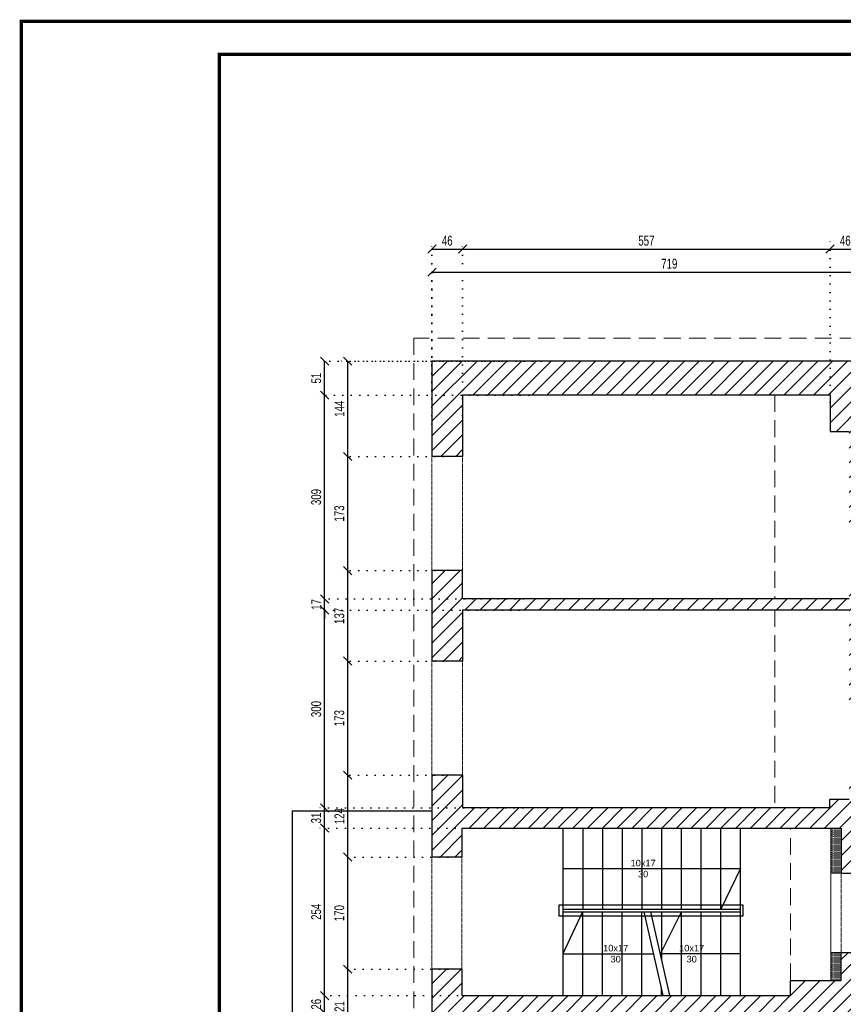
# Model space of a CAD drawing. Header units: millimetres. Extents: x 11149 to 111407, y -107619 to -23630.
# Tile 91 of 245: x 11149 to 12398, y -32223 to -30730. Entities that reach past the tile are written whole.
import ezdxf

# ---------------------------------------------------------------- set-up
doc = ezdxf.new("R2010")
doc.units = ezdxf.units.MM
doc.header["$LTSCALE"] = 2
for name, pattern in [('DOT', [6.35, 0, -6.35]), ('HIDDEN', [9.525, 6.35, -3.175]), ('HIDDENX2', [19.05, 12.7, -6.35])]:
    doc.linetypes.add(name, pattern=pattern)
doc.layers.get('0').update_dxf_attribs({"plot": 0})
doc.layers.get('Defpoints').update_dxf_attribs({"color": 1})
for name, color, linetype, lineweight in [('0_OPIS', 7, 'Continuous', 13), ('3DPLAN_A_WYSOKOŚCI ZMIANA', 144, 'HIDDENX2', 5), ('A_WYBURZENIA', 6, 'Continuous', 0), ('A_ściany mur', 2, 'Continuous', 30), ('e-cad_wymiary', 4, 'Continuous', 9), ('Opisy', 7, 'Continuous', 13)]:
    doc.layers.add(name, color=color, linetype=linetype, lineweight=lineweight)
for name, color, linetype in [('3DPLAN_A_KRESKOWANIE 1', 253, 'Continuous'), ('3DPLAN_K_NOŚNA', 7, 'Continuous'), ('3DPLAN_K_OBRYS WIDOK', 242, 'Continuous'), ('A_SCHODY', 6, 'Continuous')]:
    doc.layers.add(name, color=color, linetype=linetype)
doc.styles.add('ARIAL', font='arial.ttf')
doc.styles.add('e-cad_1', font='arial.ttf', dxfattribs={"width": 0.7})
doc.dimstyles.new('e-cad_1_100_[cm]', dxfattribs={"dimscale": 10, "dimtxt": 1.5, "dimasz": 1.25, "dimexe": 1.25, "dimexo": 0.625, "dimgap": 0.5, "dimtad": 1, "dimdec": 0, "dimrnd": 1, "dimzin": 1, "dimtxsty": 'e-cad_1', "dimblk": 'OBLIQUE', "dimcen": 2.5, "dimclrd": 256, "dimclre": 252, "dimclrt": 7, "dimadec": 0, "dimazin": 0, "dimtfac": 1, "dimtix": 1, "dimtmove": 2, "dimatfit": 3, "dimldrblk": 'NONE', "dimfxl": 60, "dimfxlon": 1, "dimarcsym": 0})
pattern_1 = [(0, (-4605.2837, -12382.3282), (0.79375, 1.5875), [0, -1.5875])]

# ---------------------------------------------------------------- blocks, each defined once
blk = doc.blocks.new('_OBLIQUE')
at = {"color": 0, "linetype": 'ByBlock', "lineweight": -2}
blk.add_line((-0.5, -0.5), (0.5, 0.5), dxfattribs=at)
blk = doc.blocks.new('*D24')
at = {"layer": 'Defpoints', "color": 0}
for p in [(11646.5, -32169.9), (11804.4, -32169.9), (11799.5, -32291.4)]:
    blk.add_point(p, dxfattribs=at)
at = {"layer": 'e-cad_wymiary', "color": 252, "linetype": 'DOT', "lineweight": -2}
for p, q in [((11798.2, -32169.9), (11634, -32169.9)), ((11793.2, -32291.4), (11634, -32291.4))]:
    blk.add_line(p, q, dxfattribs=at)
at = {"layer": 'e-cad_wymiary', "lineweight": -2}
blk.add_line((11646.5, -32291.4), (11646.5, -32169.9), dxfattribs=at)
at = {"layer": 'e-cad_wymiary', "lineweight": -2, "xscale": 12.5, "yscale": 12.5, "zscale": 12.5}
for p, rotation in [((11646.5, -32169.9), 90), ((11646.5, -32291.4), 270)]:
    blk.add_blockref('_OBLIQUE', p, dxfattribs=dict(at, rotation=rotation))
at = {"layer": 'e-cad_wymiary', "color": 7, "insert": (11634, -32230.6), "char_height": 15, "attachment_point": 5, "rotation": 90, "style": 'e-cad_1'}
blk.add_mtext('121', dxfattribs=at)
blk = doc.blocks.new('_None')
blk = doc.blocks.new('*D25')
at = {"layer": 'Defpoints', "color": 0}
for p in [(11646.5, -31999.9), (11804.4, -31999.9), (11804.4, -32169.9)]:
    blk.add_point(p, dxfattribs=at)
at = {"layer": 'e-cad_wymiary', "color": 252, "linetype": 'DOT', "lineweight": -2}
for p, q in [((11798.2, -31999.9), (11634, -31999.9)), ((11798.2, -32169.9), (11634, -32169.9))]:
    blk.add_line(p, q, dxfattribs=at)
at = {"layer": 'e-cad_wymiary', "lineweight": -2}
blk.add_line((11646.5, -32169.9), (11646.5, -31999.9), dxfattribs=at)
at = {"layer": 'e-cad_wymiary', "lineweight": -2, "xscale": 12.5, "yscale": 12.5, "zscale": 12.5}
for p, rotation in [((11646.5, -31999.9), 90), ((11646.5, -32169.9), 270)]:
    blk.add_blockref('_OBLIQUE', p, dxfattribs=dict(at, rotation=rotation))
at = {"layer": 'e-cad_wymiary', "color": 7, "insert": (11633.8, -32084.9), "char_height": 15, "attachment_point": 5, "rotation": 90, "style": 'e-cad_1'}
blk.add_mtext('170', dxfattribs=at)
blk = doc.blocks.new('*D26')
at = {"layer": 'Defpoints', "color": 0}
for p in [(11646.5, -31875.7), (11796.9, -31875.7), (11804.4, -31999.9)]:
    blk.add_point(p, dxfattribs=at)
at = {"layer": 'e-cad_wymiary', "color": 252, "linetype": 'DOT', "lineweight": -2}
for p, q in [((11790.7, -31875.7), (11634, -31875.7)), ((11798.2, -31999.9), (11634, -31999.9))]:
    blk.add_line(p, q, dxfattribs=at)
at = {"layer": 'e-cad_wymiary', "lineweight": -2}
blk.add_line((11646.5, -31999.9), (11646.5, -31875.7), dxfattribs=at)
at = {"layer": 'e-cad_wymiary', "lineweight": -2, "xscale": 12.5, "yscale": 12.5, "zscale": 12.5}
for p, rotation in [((11646.5, -31875.7), 90), ((11646.5, -31999.9), 270)]:
    blk.add_blockref('_OBLIQUE', p, dxfattribs=dict(at, rotation=rotation))
at = {"layer": 'e-cad_wymiary', "color": 7, "insert": (11634, -31937.8), "char_height": 15, "attachment_point": 5, "rotation": 90, "style": 'e-cad_1'}
blk.add_mtext('124', dxfattribs=at)
blk = doc.blocks.new('*D27')
at = {"layer": 'Defpoints', "color": 0}
for p in [(11646.5, -31702.7), (11797.4, -31702.7), (11796.9, -31875.7)]:
    blk.add_point(p, dxfattribs=at)
at = {"layer": 'e-cad_wymiary', "color": 252, "linetype": 'DOT', "lineweight": -2}
for p, q in [((11791.2, -31702.7), (11634, -31702.7)), ((11790.7, -31875.7), (11634, -31875.7))]:
    blk.add_line(p, q, dxfattribs=at)
at = {"layer": 'e-cad_wymiary', "lineweight": -2}
blk.add_line((11646.5, -31875.7), (11646.5, -31702.7), dxfattribs=at)
at = {"layer": 'e-cad_wymiary', "lineweight": -2, "xscale": 12.5, "yscale": 12.5, "zscale": 12.5}
for p, rotation in [((11646.5, -31702.7), 90), ((11646.5, -31875.7), 270)]:
    blk.add_blockref('_OBLIQUE', p, dxfattribs=dict(at, rotation=rotation))
at = {"layer": 'e-cad_wymiary', "color": 7, "insert": (11633.8, -31789.2), "char_height": 15, "attachment_point": 5, "rotation": 90, "style": 'e-cad_1'}
blk.add_mtext('173', dxfattribs=at)
blk = doc.blocks.new('*D28')
at = {"layer": 'Defpoints', "color": 0}
for p in [(11646.5, -31565.4), (11797.4, -31565.4), (11797.4, -31702.7)]:
    blk.add_point(p, dxfattribs=at)
at = {"layer": 'e-cad_wymiary', "color": 252, "linetype": 'DOT', "lineweight": -2}
for p, q in [((11791.2, -31565.4), (11634, -31565.4)), ((11791.2, -31702.7), (11634, -31702.7))]:
    blk.add_line(p, q, dxfattribs=at)
at = {"layer": 'e-cad_wymiary', "lineweight": -2}
blk.add_line((11646.5, -31702.7), (11646.5, -31565.4), dxfattribs=at)
at = {"layer": 'e-cad_wymiary', "lineweight": -2, "xscale": 12.5, "yscale": 12.5, "zscale": 12.5}
for p, rotation in [((11646.5, -31565.4), 90), ((11646.5, -31702.7), 270)]:
    blk.add_blockref('_OBLIQUE', p, dxfattribs=dict(at, rotation=rotation))
at = {"layer": 'e-cad_wymiary', "color": 7, "insert": (11633.8, -31634.1), "char_height": 15, "attachment_point": 5, "rotation": 90, "style": 'e-cad_1'}
blk.add_mtext('137', dxfattribs=at)
blk = doc.blocks.new('*D29')
at = {"layer": 'Defpoints', "color": 0}
for p in [(11646.5, -31392.4), (11797.4, -31392.4), (11797.4, -31565.4)]:
    blk.add_point(p, dxfattribs=at)
at = {"layer": 'e-cad_wymiary', "color": 252, "linetype": 'DOT', "lineweight": -2}
for p, q in [((11791.2, -31392.4), (11634, -31392.4)), ((11791.2, -31565.4), (11634, -31565.4))]:
    blk.add_line(p, q, dxfattribs=at)
at = {"layer": 'e-cad_wymiary', "lineweight": -2}
blk.add_line((11646.5, -31565.4), (11646.5, -31392.4), dxfattribs=at)
at = {"layer": 'e-cad_wymiary', "lineweight": -2, "xscale": 12.5, "yscale": 12.5, "zscale": 12.5}
for p, rotation in [((11646.5, -31392.4), 90), ((11646.5, -31565.4), 270)]:
    blk.add_blockref('_OBLIQUE', p, dxfattribs=dict(at, rotation=rotation))
at = {"layer": 'e-cad_wymiary', "color": 7, "insert": (11633.8, -31478.9), "char_height": 15, "attachment_point": 5, "rotation": 90, "style": 'e-cad_1'}
blk.add_mtext('173', dxfattribs=at)
blk = doc.blocks.new('*D30')
at = {"layer": 'Defpoints', "color": 0}
for p in [(11646.5, -31247.9), (11886.9, -31247.9), (11797.4, -31392.4)]:
    blk.add_point(p, dxfattribs=at)
at = {"layer": 'e-cad_wymiary', "color": 252, "linetype": 'DOT', "lineweight": -2}
for p, q in [((11880.6, -31247.9), (11634, -31247.9)), ((11791.2, -31392.4), (11634, -31392.4))]:
    blk.add_line(p, q, dxfattribs=at)
at = {"layer": 'e-cad_wymiary', "lineweight": -2}
blk.add_line((11646.5, -31392.4), (11646.5, -31247.9), dxfattribs=at)
at = {"layer": 'e-cad_wymiary', "lineweight": -2, "xscale": 12.5, "yscale": 12.5, "zscale": 12.5}
for p, rotation in [((11646.5, -31247.9), 90), ((11646.5, -31392.4), 270)]:
    blk.add_blockref('_OBLIQUE', p, dxfattribs=dict(at, rotation=rotation))
at = {"layer": 'e-cad_wymiary', "color": 7, "insert": (11634, -31320.1), "char_height": 15, "attachment_point": 5, "rotation": 90, "style": 'e-cad_1'}
blk.add_mtext('144', dxfattribs=at)
blk = doc.blocks.new('*D33')
at = {"layer": 'Defpoints', "color": 0}
for p in [(11611.5, -32209.9), (11883, -32209.9), (11883, -32236.4)]:
    blk.add_point(p, dxfattribs=at)
at = {"layer": 'e-cad_wymiary', "color": 252, "linetype": 'DOT', "lineweight": -2}
for p, q in [((11876.8, -32209.9), (11599, -32209.9)), ((11876.8, -32236.4), (11599, -32236.4))]:
    blk.add_line(p, q, dxfattribs=at)
at = {"layer": 'e-cad_wymiary', "lineweight": -2}
blk.add_line((11611.5, -32236.4), (11611.5, -32209.9), dxfattribs=at)
at = {"layer": 'e-cad_wymiary', "lineweight": -2, "xscale": 12.5, "yscale": 12.5, "zscale": 12.5}
for p, rotation in [((11611.5, -32209.9), 90), ((11611.5, -32236.4), 270)]:
    blk.add_blockref('_OBLIQUE', p, dxfattribs=dict(at, rotation=rotation))
at = {"layer": 'e-cad_wymiary', "color": 7, "insert": (11598.8, -32223.1), "char_height": 15, "attachment_point": 5, "rotation": 90, "style": 'e-cad_1'}
blk.add_mtext('26', dxfattribs=at)
blk = doc.blocks.new('*D34')
at = {"layer": 'Defpoints', "color": 0}
for p in [(11611.5, -31955.9), (11918, -31955.9), (11883, -32209.9)]:
    blk.add_point(p, dxfattribs=at)
at = {"layer": 'e-cad_wymiary', "color": 252, "linetype": 'DOT', "lineweight": -2}
for p, q in [((11911.8, -31955.9), (11599, -31955.9)), ((11876.8, -32209.9), (11599, -32209.9))]:
    blk.add_line(p, q, dxfattribs=at)
at = {"layer": 'e-cad_wymiary', "lineweight": -2}
blk.add_line((11611.5, -32209.9), (11611.5, -31955.9), dxfattribs=at)
at = {"layer": 'e-cad_wymiary', "lineweight": -2, "xscale": 12.5, "yscale": 12.5, "zscale": 12.5}
for p, rotation in [((11611.5, -31955.9), 90), ((11611.5, -32209.9), 270)]:
    blk.add_blockref('_OBLIQUE', p, dxfattribs=dict(at, rotation=rotation))
at = {"layer": 'e-cad_wymiary', "color": 7, "insert": (11598.8, -32082.9), "char_height": 15, "attachment_point": 5, "rotation": 90, "style": 'e-cad_1'}
blk.add_mtext('254', dxfattribs=at)
blk = doc.blocks.new('*D35')
at = {"layer": 'Defpoints', "color": 0}
for p in [(11611.5, -31925.4), (11918, -31925.4), (11918, -31955.9)]:
    blk.add_point(p, dxfattribs=at)
at = {"layer": 'e-cad_wymiary', "color": 252, "linetype": 'DOT', "lineweight": -2}
for p, q in [((11911.8, -31925.4), (11599, -31925.4)), ((11911.8, -31955.9), (11599, -31955.9))]:
    blk.add_line(p, q, dxfattribs=at)
at = {"layer": 'e-cad_wymiary', "lineweight": -2}
blk.add_line((11611.5, -31955.9), (11611.5, -31925.4), dxfattribs=at)
at = {"layer": 'e-cad_wymiary', "lineweight": -2, "xscale": 12.5, "yscale": 12.5, "zscale": 12.5}
for p, rotation in [((11611.5, -31925.4), 90), ((11611.5, -31955.9), 270)]:
    blk.add_blockref('_OBLIQUE', p, dxfattribs=dict(at, rotation=rotation))
at = {"layer": 'e-cad_wymiary', "color": 7, "insert": (11598.8, -31940.6), "char_height": 15, "attachment_point": 5, "rotation": 90, "style": 'e-cad_1'}
blk.add_mtext('31', dxfattribs=at)
blk = doc.blocks.new('*D36')
at = {"layer": 'Defpoints', "color": 0}
for p in [(11611.5, -31625.4), (11912.8, -31625.4), (11918, -31925.4)]:
    blk.add_point(p, dxfattribs=at)
at = {"layer": 'e-cad_wymiary', "color": 252, "linetype": 'DOT', "lineweight": -2}
for p, q in [((11906.5, -31625.4), (11599, -31625.4)), ((11911.8, -31925.4), (11599, -31925.4))]:
    blk.add_line(p, q, dxfattribs=at)
at = {"layer": 'e-cad_wymiary', "lineweight": -2}
blk.add_line((11611.5, -31925.4), (11611.5, -31625.4), dxfattribs=at)
at = {"layer": 'e-cad_wymiary', "lineweight": -2, "xscale": 12.5, "yscale": 12.5, "zscale": 12.5}
for p, rotation in [((11611.5, -31625.4), 90), ((11611.5, -31925.4), 270)]:
    blk.add_blockref('_OBLIQUE', p, dxfattribs=dict(at, rotation=rotation))
at = {"layer": 'e-cad_wymiary', "color": 7, "insert": (11598.8, -31775.4), "char_height": 15, "attachment_point": 5, "rotation": 90, "style": 'e-cad_1'}
blk.add_mtext('300', dxfattribs=at)
blk = doc.blocks.new('*D37')
at = {"layer": 'Defpoints', "color": 0}
for p in [(11611.5, -31608.4), (11919.1, -31608.4), (11912.8, -31625.4)]:
    blk.add_point(p, dxfattribs=at)
at = {"layer": 'e-cad_wymiary', "color": 252, "linetype": 'DOT', "lineweight": -2}
for p, q in [((11912.9, -31608.4), (11599, -31608.4)), ((11906.5, -31625.4), (11599, -31625.4))]:
    blk.add_line(p, q, dxfattribs=at)
at = {"layer": 'e-cad_wymiary', "lineweight": -2}
for p, q in [((11611.5, -31608.4), (11611.5, -31595.9)), ((11611.5, -31625.4), (11611.5, -31608.4)), ((11611.5, -31625.4), (11611.5, -31637.9))]:
    blk.add_line(p, q, dxfattribs=at)
at = {"layer": 'e-cad_wymiary', "lineweight": -2, "xscale": 12.5, "yscale": 12.5, "zscale": 12.5}
for p, rotation in [((11611.5, -31608.4), 270), ((11611.5, -31625.4), 90)]:
    blk.add_blockref('_OBLIQUE', p, dxfattribs=dict(at, rotation=rotation))
at = {"layer": 'e-cad_wymiary', "color": 7, "insert": (11599, -31616.9), "char_height": 15, "attachment_point": 5, "rotation": 90, "style": 'e-cad_1'}
blk.add_mtext('17', dxfattribs=at)
blk = doc.blocks.new('*D38')
at = {"layer": 'Defpoints', "color": 0}
for p in [(11611.5, -31299.4), (11927.1, -31299.4), (11919.1, -31608.4)]:
    blk.add_point(p, dxfattribs=at)
at = {"layer": 'e-cad_wymiary', "color": 252, "linetype": 'DOT', "lineweight": -2}
for p, q in [((11920.8, -31299.4), (11599, -31299.4)), ((11912.9, -31608.4), (11599, -31608.4))]:
    blk.add_line(p, q, dxfattribs=at)
at = {"layer": 'e-cad_wymiary', "lineweight": -2}
blk.add_line((11611.5, -31608.4), (11611.5, -31299.4), dxfattribs=at)
at = {"layer": 'e-cad_wymiary', "lineweight": -2, "xscale": 12.5, "yscale": 12.5, "zscale": 12.5}
for p, rotation in [((11611.5, -31299.4), 90), ((11611.5, -31608.4), 270)]:
    blk.add_blockref('_OBLIQUE', p, dxfattribs=dict(at, rotation=rotation))
at = {"layer": 'e-cad_wymiary', "color": 7, "insert": (11598.8, -31453.9), "char_height": 15, "attachment_point": 5, "rotation": 90, "style": 'e-cad_1'}
blk.add_mtext('309', dxfattribs=at)
blk = doc.blocks.new('*D39')
at = {"layer": 'Defpoints', "color": 0}
for p in [(11611.5, -31247.9), (11945.7, -31247.9), (11927.1, -31299.4)]:
    blk.add_point(p, dxfattribs=at)
at = {"layer": 'e-cad_wymiary', "color": 252, "linetype": 'DOT', "lineweight": -2}
for p, q in [((11939.5, -31247.9), (11599, -31247.9)), ((11920.8, -31299.4), (11599, -31299.4))]:
    blk.add_line(p, q, dxfattribs=at)
at = {"layer": 'e-cad_wymiary', "lineweight": -2}
blk.add_line((11611.5, -31299.4), (11611.5, -31247.9), dxfattribs=at)
at = {"layer": 'e-cad_wymiary', "lineweight": -2, "xscale": 12.5, "yscale": 12.5, "zscale": 12.5}
for p, rotation in [((11611.5, -31247.9), 90), ((11611.5, -31299.4), 270)]:
    blk.add_blockref('_OBLIQUE', p, dxfattribs=dict(at, rotation=rotation))
at = {"layer": 'e-cad_wymiary', "color": 7, "insert": (11598.8, -31273.6), "char_height": 15, "attachment_point": 5, "rotation": 90, "style": 'e-cad_1'}
blk.add_mtext('51', dxfattribs=at)
blk = doc.blocks.new('*D49')
at = {"layer": 'Defpoints', "color": 0}
for p in [(12493.7, -31112.9), (12493.7, -31273.6), (11774.2, -31299.4)]:
    blk.add_point(p, dxfattribs=at)
at = {"layer": 'e-cad_wymiary', "color": 252, "linetype": 'DOT', "lineweight": -2}
for p, q in [((11774.2, -31293.1), (11774.2, -31100.4)), ((12493.7, -31267.4), (12493.7, -31100.4))]:
    blk.add_line(p, q, dxfattribs=at)
at = {"layer": 'e-cad_wymiary', "lineweight": -2}
blk.add_line((11774.2, -31112.9), (12493.7, -31112.9), dxfattribs=at)
at = {"layer": 'e-cad_wymiary', "lineweight": -2, "xscale": 12.5, "yscale": 12.5, "zscale": 12.5, "rotation": 180}
blk.add_blockref('_OBLIQUE', (11774.2, -31112.9), dxfattribs=at)
at = {"layer": 'e-cad_wymiary', "lineweight": -2, "xscale": 12.5, "yscale": 12.5, "zscale": 12.5}
blk.add_blockref('_OBLIQUE', (12493.7, -31112.9), dxfattribs=at)
at = {"layer": 'e-cad_wymiary', "color": 7, "insert": (12133.9, -31100.2), "char_height": 15, "attachment_point": 5, "style": 'e-cad_1'}
blk.add_mtext('719', dxfattribs=at)
blk = doc.blocks.new('*D57')
at = {"layer": 'Defpoints', "color": 0}
for p in [(11820.7, -31077.9), (11774.2, -31349.3), (11820.7, -31349.3)]:
    blk.add_point(p, dxfattribs=at)
at = {"layer": 'e-cad_wymiary', "color": 252, "linetype": 'DOT', "lineweight": -2}
for p, q in [((11774.2, -31343.1), (11774.2, -31065.4)), ((11820.7, -31343.1), (11820.7, -31065.4))]:
    blk.add_line(p, q, dxfattribs=at)
at = {"layer": 'e-cad_wymiary', "lineweight": -2}
blk.add_line((11774.2, -31077.9), (11820.7, -31077.9), dxfattribs=at)
at = {"layer": 'e-cad_wymiary', "lineweight": -2, "xscale": 12.5, "yscale": 12.5, "zscale": 12.5, "rotation": 180}
blk.add_blockref('_OBLIQUE', (11774.2, -31077.9), dxfattribs=at)
at = {"layer": 'e-cad_wymiary', "lineweight": -2, "xscale": 12.5, "yscale": 12.5, "zscale": 12.5}
blk.add_blockref('_OBLIQUE', (11820.7, -31077.9), dxfattribs=at)
at = {"layer": 'e-cad_wymiary', "color": 7, "insert": (11797.4, -31065.2), "char_height": 15, "attachment_point": 5, "style": 'e-cad_1'}
blk.add_mtext('46', dxfattribs=at)
blk = doc.blocks.new('*D58')
at = {"layer": 'Defpoints', "color": 0}
for p in [(12377.7, -31077.9), (12377.7, -31316.2), (11820.7, -31349.3)]:
    blk.add_point(p, dxfattribs=at)
at = {"layer": 'e-cad_wymiary', "color": 252, "linetype": 'DOT', "lineweight": -2}
for p, q in [((11820.7, -31343.1), (11820.7, -31065.4)), ((12377.7, -31309.9), (12377.7, -31065.4))]:
    blk.add_line(p, q, dxfattribs=at)
at = {"layer": 'e-cad_wymiary', "lineweight": -2}
blk.add_line((11820.7, -31077.9), (12377.7, -31077.9), dxfattribs=at)
at = {"layer": 'e-cad_wymiary', "lineweight": -2, "xscale": 12.5, "yscale": 12.5, "zscale": 12.5, "rotation": 180}
blk.add_blockref('_OBLIQUE', (11820.7, -31077.9), dxfattribs=at)
at = {"layer": 'e-cad_wymiary', "lineweight": -2, "xscale": 12.5, "yscale": 12.5, "zscale": 12.5}
blk.add_blockref('_OBLIQUE', (12377.7, -31077.9), dxfattribs=at)
at = {"layer": 'e-cad_wymiary', "color": 7, "insert": (12099.2, -31065.3), "char_height": 15, "attachment_point": 5, "style": 'e-cad_1'}
blk.add_mtext('557', dxfattribs=at)
blk = doc.blocks.new('*D59')
at = {"layer": 'Defpoints', "color": 0}
for p in [(12423.7, -31077.9), (12377.7, -31316.2), (12423.7, -31327)]:
    blk.add_point(p, dxfattribs=at)
at = {"layer": 'e-cad_wymiary', "color": 252, "linetype": 'DOT', "lineweight": -2}
for p, q in [((12377.7, -31309.9), (12377.7, -31065.4)), ((12423.7, -31320.7), (12423.7, -31065.4))]:
    blk.add_line(p, q, dxfattribs=at)
at = {"layer": 'e-cad_wymiary', "lineweight": -2}
blk.add_line((12377.7, -31077.9), (12423.7, -31077.9), dxfattribs=at)
at = {"layer": 'e-cad_wymiary', "lineweight": -2, "xscale": 12.5, "yscale": 12.5, "zscale": 12.5, "rotation": 180}
blk.add_blockref('_OBLIQUE', (12377.7, -31077.9), dxfattribs=at)
at = {"layer": 'e-cad_wymiary', "lineweight": -2, "xscale": 12.5, "yscale": 12.5, "zscale": 12.5}
blk.add_blockref('_OBLIQUE', (12423.7, -31077.9), dxfattribs=at)
at = {"layer": 'e-cad_wymiary', "color": 7, "insert": (12400.7, -31065.2), "char_height": 15, "attachment_point": 5, "style": 'e-cad_1'}
blk.add_mtext('46', dxfattribs=at)

msp = doc.modelspace()

# ---------------------------------------------------------------- hatches: boundary and pattern name
at = {"layer": '3DPLAN_A_KRESKOWANIE 1'}
h = msp.add_hatch(dxfattribs=at)
h.set_pattern_fill('ANSI31', color=256, scale=5, style=0)
h.set_pattern_definition([(45, (13281.13, -31268.6), (-11.22532, 11.22532), [])])
h.paths.add_polyline_path([(12796.67, -32864.39), (12786.67, -32864.39), (12786.67, -32855.39), (12616.67, -32855.39), (12616.67, -32864.39), (12606.67, -32864.39), (12606.67, -32942.89), (12796.67, -32942.89)])
h.paths.add_polyline_path([(11820.67, -31702.74), (11820.67, -31625.39), (12406.67, -31625.39), (12406.67, -31780.39), (12424.67, -31780.39), (12424.67, -31601.39), (12406.67, -31601.39), (12406.67, -31608.39), (11820.67, -31608.39), (11820.67, -31565.39), (11774.17, -31565.39), (11774.17, -31702.74)])
h.paths.add_polyline_path([(12493.67, -31247.89), (11774.17, -31247.89), (11774.17, -31392.39), (11820.67, -31392.39), (11820.67, -31299.39), (12377.67, -31299.39), (12377.67, -31354.39), (12406.67, -31354.39), (12406.67, -31400.39), (12406.67, -31500.39), (12457.67, -31500.39), (12457.67, -31370.39), (12423.67, -31370.39), (12423.67, -31299.39), (12493.67, -31299.39)])
h.paths.add_polyline_path([(12731.67, -31247.89), (12606.67, -31247.89), (12606.67, -31299.39), (12731.67, -31299.39)])
h.paths.add_polyline_path([(12494.67, -32864.39), (12425.67, -32864.39), (12425.67, -32805.39), (12378.67, -32805.39), (12378.67, -32864.39), (11824.81, -32864.39), (11824.81, -32742.39), (11871.81, -32742.39), (11871.81, -32675.39), (11824.81, -32675.39), (11824.81, -32559.39), (11774.17, -32559.39), (11774.17, -32942.89), (12494.67, -32942.89)])
h.paths.add_polyline_path([(13490.83, -31247.89), (13212, -31247.89), (13199.83, -31247.89), (13199.83, -31295.74), (13490.83, -31295.74)])
h.paths.add_polyline_path([(12598.67, -31784.39), (12598.67, -31815.39), (12588.67, -31815.39), (12588.67, -31784.39)])
h.paths.add_polyline_path([(12598.67, -31918.39), (12598.67, -31930.39), (12728.17, -31930.39), (12895.17, -31930.39), (12895.17, -31886.39), (12965.17, -31886.39), (12965.17, -31636.39), (12598.67, -31636.39), (12598.67, -31686.39), (12588.67, -31686.39), (12588.67, -31668.39), (12567.67, -31668.39), (12567.67, -31620.39), (12975.17, -31620.39), (12975.17, -31450.39), (12944.17, -31450.39), (12944.17, -31368.39), (12975.17, -31368.39), (12975.17, -31299.39), (12844.67, -31299.39), (12844.67, -31247.89), (13062.49, -31247.89), (13074.83, -31247.89), (13074.83, -31295.74), (13068.83, -31295.74), (13068.83, -31635.74), (13640.83, -31635.74), (13640.83, -31352.74), (13624.83, -31352.74), (13624.83, -31295.74), (13600.83, -31295.74), (13600.83, -31247.89), (13713.9, -31247.89), (13713.9, -31673.43), (13068.83, -31673.43), (13068.83, -32942.89), (12908.67, -32942.89), (12908.67, -32864.39), (12978.67, -32864.39), (12978.67, -32486.39), (12926.67, -32486.39), (12926.67, -32175.39), (12548.67, -32175.39), (12548.67, -32166.39), (12588.67, -32166.39), (12588.67, -32062.39), (12598.67, -32062.39), (12598.67, -32157.39), (12981.67, -32157.39), (12981.67, -32141.39), (13003.67, -32141.39), (13003.67, -31994.39), (12935.67, -31994.39), (12935.67, -31961.39), (12598.67, -31961.39), (12598.67, -31972.39), (12588.67, -31972.39), (12588.67, -31918.39)])
h.paths.add_polyline_path([(12394.67, -32186.89), (12394.67, -32144.39), (12424.67, -32144.39), (12424.67, -32166.39), (12450.67, -32166.39), (12450.67, -32175.39), (12424.67, -32175.39), (12424.67, -32255.39), (12378.67, -32255.39), (12378.67, -32236.39), (11824.81, -32236.39), (11824.81, -32291.39), (11774.17, -32291.39), (11774.17, -32169.89), (11819.67, -32169.89), (11819.67, -32209.89), (12317.67, -32209.89), (12317.67, -32186.89), (12378.67, -32186.89)])
h.paths.add_polyline_path([(12378.67, -31955.89), (12394.67, -31955.89), (12394.67, -32024.39), (12424.67, -32024.39), (12424.67, -31883.39), (12406.67, -31883.39), (12406.67, -31912.39), (12376.67, -31912.39), (12376.67, -31925.39), (11820.67, -31925.39), (11820.67, -31875.74), (11774.17, -31875.74), (11774.17, -31999.89), (11819.67, -31999.89), (11819.67, -31955.89)])
at = {"layer": 'A_WYBURZENIA', "transparency": 33554687}
h = msp.add_hatch(dxfattribs=at)
h.set_pattern_fill('DOTS', color=256)
h.set_pattern_definition(pattern_1)
h.paths.add_polyline_path([(12378.67, -31955.89), (12378.67, -32024.39), (12394.67, -32024.39), (12394.67, -31955.89)])
h = msp.add_hatch(dxfattribs=at)
h.set_pattern_fill('DOTS', color=256)
h.set_pattern_definition(pattern_1)
h.paths.add_polyline_path([(12378.67, -32186.89), (12394.67, -32186.89), (12394.67, -32144.39), (12378.67, -32144.39)])

# ---------------------------------------------------------------- linework, layer by layer
at = {"layer": '0_OPIS'}
for points in [[(11151.87, -30732.55, 5, 5, 0), (15251.87, -30732.55, 5, 5, 0), (15251.87, -33602.55, 5, 5, 0), (11151.87, -33602.55, 5, 5, 0)], [(11451.87, -30782.55, 5, 5, 0), (15201.87, -30782.55, 5, 5, 0), (15201.87, -33552.55, 5, 5, 0), (11451.87, -33552.55, 5, 5, 0)]]:
    msp.add_lwpolyline(points, format="xyseb", close=True, dxfattribs=at)
at = {"layer": '3DPLAN_A_WYSOKOŚCI ZMIANA'}
for p, q in [((11746.49, -31212.89), (11746.49, -32977.89)), ((13027.49, -31212.89), (11746.49, -31212.89)), ((12293.67, -31299.39), (12293.67, -31608.39)), ((12293.67, -31625.39), (12293.67, -31925.39)), ((12317.67, -32186.89), (12317.67, -31955.89))]:
    msp.add_line(p, q, dxfattribs=at)
at = {"layer": '3DPLAN_K_NOŚNA'}
msp.add_line((12121.57, -32196.99), (12121.57, -32209.89), dxfattribs=at)
msp.add_lwpolyline([(11966.67, -32088.89), (12245.67, -32088.89), (12245.67, -32072.89), (11966.67, -32072.89)], close=True, dxfattribs=at)
at = {"layer": '3DPLAN_K_OBRYS WIDOK'}
for q in [(11774.49, -31929.89), (11562.49, -32263.89)]:
    msp.add_line((11562.49, -31929.89), q, dxfattribs=at)
at = {"layer": 'A_SCHODY'}
for p, q in [((11972.67, -31955.89), (11972.67, -32078.89)), ((12003.43, -32078.89), (12003.43, -31955.89)), ((12033.21, -32078.89), (12033.21, -31955.89)), ((12062.99, -32078.89), (12062.99, -31955.89)), ((12092.77, -32078.89), (12092.77, -31955.89)), ((12122.55, -32078.89), (12122.55, -31955.89)), ((12152.33, -32078.89), (12152.33, -31955.89)), ((12182.11, -32078.89), (12182.11, -31955.89)), ((12211.89, -32078.89), (12211.89, -31955.89)), ((12241.67, -32078.89), (12241.67, -31955.89)), ((11972.67, -32017.39), (12241.67, -32017.39)), ((12241.67, -32017.39), (12211.89, -32078.89)), ((11972.67, -32078.89), (12241.67, -32078.89)), ((11972.67, -32078.89), (11972.67, -32082.89)), ((11972.67, -32082.89), (12241.67, -32082.89)), ((11972.67, -32082.89), (11972.67, -32209.89)), ((12002.45, -32082.89), (11972.67, -32146.39)), ((12002.45, -32082.89), (12002.45, -32209.89)), ((12032.23, -32082.89), (12032.23, -32209.89)), ((12062.01, -32082.89), (12062.01, -32209.89)), ((12091.79, -32082.89), (12091.79, -32209.89)), ((12124.47, -32209.89), (12095.91, -32082.89)), ((12134.72, -32209.89), (12106.16, -32082.89)), ((12120.44, -32146.39), (12152.33, -32082.89)), ((12122.55, -32155.77), (12122.55, -32082.89)), ((12152.33, -32209.89), (12152.33, -32082.89)), ((12182.11, -32209.89), (12182.11, -32082.89)), ((12211.89, -32209.89), (12211.89, -32082.89)), ((12241.67, -32082.89), (12241.67, -32078.89)), ((12241.67, -32209.89), (12241.67, -32082.89)), ((11972.67, -32146.39), (12110.19, -32146.39)), ((12241.67, -32146.39), (12120.44, -32146.39))]:
    msp.add_line(p, q, dxfattribs=at)
at = {"layer": 'A_WYBURZENIA', "transparency": 33554687}
for p, q in [((12378.67, -32024.39), (12378.67, -31955.89)), ((12378.67, -32024.39), (12378.67, -32144.39)), ((12394.67, -32024.39), (12378.67, -32024.39)), ((12378.67, -32186.89), (12378.67, -32144.39)), ((12378.67, -32144.39), (12394.67, -32144.39))]:
    msp.add_line(p, q, dxfattribs=at)
at = {"layer": 'A_ściany mur', "ltscale": 0.1}
for p, q in [((11774.17, -31247.89), (11774.17, -31392.39)), ((12493.67, -31247.89), (11774.17, -31247.89)), ((12377.67, -31299.39), (11820.67, -31299.39)), ((11820.67, -31299.39), (11820.67, -31392.39)), ((12377.67, -31299.39), (12377.67, -31354.39)), ((12377.67, -31354.39), (12406.67, -31354.39)), ((11820.67, -31392.39), (11774.17, -31392.39)), ((11820.67, -31565.39), (11774.17, -31565.39)), ((11774.17, -31565.39), (11774.17, -31702.74)), ((11820.67, -31608.39), (11820.67, -31565.39)), ((12406.67, -31608.39), (11820.67, -31608.39)), ((11820.67, -31625.39), (11820.67, -31702.74)), ((12406.67, -31625.39), (11820.67, -31625.39)), ((11820.67, -31702.74), (11774.17, -31702.74)), ((11820.67, -31875.74), (11774.17, -31875.74)), ((11774.17, -31875.74), (11774.17, -31999.89)), ((11820.67, -31875.74), (11820.67, -31925.39)), ((12406.67, -31912.39), (12376.67, -31912.39)), ((12376.67, -31912.39), (12376.67, -31925.39)), ((12376.67, -31925.39), (11820.67, -31925.39)), ((11819.67, -31955.89), (11819.67, -31999.89)), ((11819.67, -31955.89), (12378.67, -31955.89)), ((12378.67, -31955.89), (12394.67, -31955.89)), ((12394.67, -31955.89), (12394.67, -32024.39)), ((11819.67, -31999.89), (11774.17, -31999.89)), ((12394.67, -32024.39), (12424.67, -32024.39)), ((12394.67, -32144.39), (12424.67, -32144.39)), ((12394.67, -32186.89), (12394.67, -32144.39)), ((11819.67, -32169.89), (11774.17, -32169.89)), ((11774.17, -32169.89), (11774.17, -32291.39)), ((11819.67, -32169.89), (11819.67, -32209.89)), ((12317.67, -32209.89), (12317.67, -32186.89)), ((12317.67, -32186.89), (12378.67, -32186.89)), ((12378.67, -32186.89), (12394.67, -32186.89)), ((11819.67, -32209.89), (12317.67, -32209.89))]:
    msp.add_line(p, q, dxfattribs=at)
at = {"layer": 'A_ściany mur', "color": 4, "linetype": 'HIDDEN', "lineweight": 5, "ltscale": 0.1}
for p, q in [((11774.17, -31392.39), (11774.17, -31565.39)), ((11820.67, -31392.39), (11820.67, -31565.39)), ((11774.17, -31702.74), (11774.17, -31875.74)), ((11820.67, -31702.74), (11820.67, -31875.74)), ((11774.17, -31999.89), (11774.17, -32169.89)), ((11819.67, -31999.89), (11819.67, -32169.89)), ((12394.67, -32144.39), (12394.67, -32024.39))]:
    msp.add_line(p, q, dxfattribs=at)

# ---------------------------------------------------------------- texts
at = {"layer": 'Opisy', "ltscale": 0.5, "char_height": 10, "width": 74.3914, "attachment_point": 5, "style": 'ARIAL'}
for insert in [(12094.24, -32017.39), (12052.68, -32146.39), (12167.85, -32146.39)]:
    msp.add_mtext('\\pxqc;10x17\\P30', dxfattribs=dict(at, insert=insert))

# ---------------------------------------------------------------- dimensions: what is measured, and where the dimension line sits
at = {"layer": 'e-cad_wymiary'}
for base, p1, p2, picture, middle in [((11820.66971485, -31077.88925649), (11774.16971485, -31349.34807004), (11820.66971485, -31349.34807004), '*D57', (11797.41971485, -31065.23066167)), ((12377.67, -31077.89), (11820.67, -31349.35), (12377.67, -31316.17), '*D58', (12099.17, -31065.26)), ((12423.67, -31077.89), (12377.67, -31316.17), (12423.67, -31326.98), '*D59', (12400.67, -31065.23)), ((12493.66971485, -31112.88925649), (11774.16971485, -31299.38925649), (12493.66971485, -31273.63925649), '*D49', (12133.91971485, -31100.23066167))]:
    dim = msp.add_linear_dim(base=base, p1=p1, p2=p2, dimstyle='e-cad_1_100_[cm]', dxfattribs=at)
    dim.commit()
    dim.dimension.update_dxf_attribs({"geometry": picture, "text_midpoint": middle})
for base, p1, p2, picture, middle in [((11611.48523967, -31247.88925649), (11927.05213135, -31299.38925649), (11945.73343137, -31247.88925649), '*D39', (11598.82664485, -31273.63925649)), ((11646.48523967, -31247.88925649), (11797.41971485, -31392.38925649), (11886.85296273, -31247.88925649), '*D30', (11633.9545439, -31320.13925649)), ((11611.49, -31299.39), (11919.15, -31608.39), (11927.05, -31299.39), '*D38', (11598.82, -31453.89)), ((11646.49, -31392.39), (11797.42, -31565.39), (11797.42, -31392.39), '*D29', (11633.82, -31478.89)), ((11646.49, -31565.39), (11797.42, -31702.74), (11797.42, -31565.39), '*D28', (11633.82, -31634.06)), ((11611.49, -31608.39), (11912.79, -31625.39), (11919.15, -31608.39), '*D37', (11598.95, -31616.89)), ((11611.49, -31625.39), (11918.05, -31925.39), (11912.79, -31625.39), '*D36', (11598.82, -31775.39)), ((11646.49, -31702.74), (11796.92, -31875.74), (11797.42, -31702.74), '*D27', (11633.82, -31789.24)), ((11646.49, -31875.74), (11804.43, -31999.89), (11796.92, -31875.74), '*D26', (11633.95, -31937.81)), ((11611.48523967, -31925.38925649), (11918.04885768, -31955.88925649), (11918.04885768, -31925.38925649), '*D35', (11598.82152889, -31940.63925649)), ((11611.49, -31955.89), (11883.03, -32209.89), (11918.05, -31955.89), '*D34', (11598.83, -32082.89)), ((11646.49, -31999.89), (11804.43, -32169.89), (11804.43, -31999.89), '*D25', (11633.83, -32084.89)), ((11646.48523967, -32169.88925649), (11799.49228087, -32291.38925649), (11804.43265696, -32169.88925649), '*D24', (11633.9545439, -32230.63925649)), ((11611.48523967, -32209.88925649), (11883.03135701, -32236.38925649), (11883.03135701, -32209.88925649), '*D33', (11598.82664485, -32223.13925649))]:
    dim = msp.add_linear_dim(base=base, p1=p1, p2=p2, angle=90, dimstyle='e-cad_1_100_[cm]', dxfattribs=at)
    dim.commit()
    dim.dimension.update_dxf_attribs({"geometry": picture, "text_midpoint": middle})

doc.saveas('drawing.dxf')
